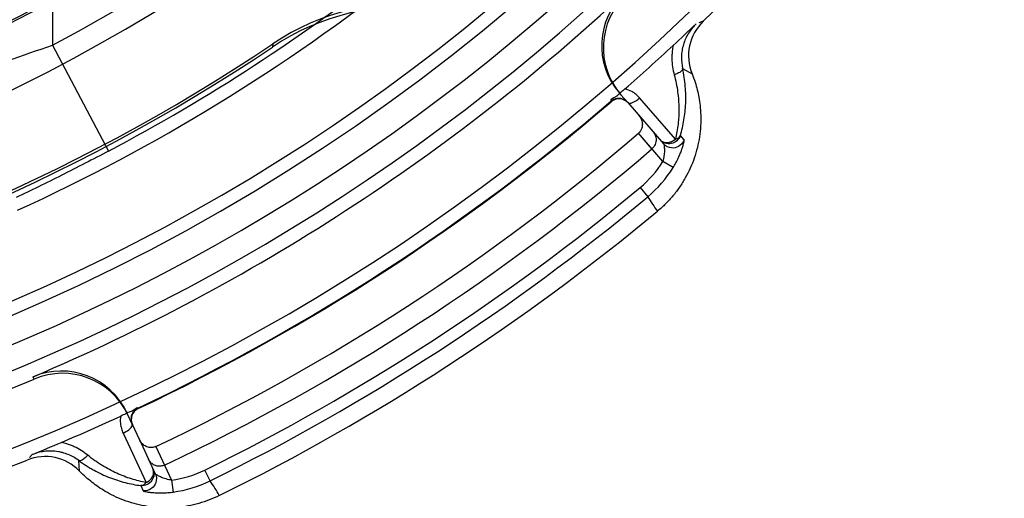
# Model space of a CAD drawing. Header units: millimetres. Extents: x 0 to 297, y 0 to 210.
# Tile 79 of 256: x 146.068 to 146.355, y 92.617 to 92.756. Entities that reach past the tile are written whole.
import ezdxf

# ---------------------------------------------------------------- set-up
doc = ezdxf.new("R2010")
doc.units = ezdxf.units.MM
doc.header["$LTSCALE"] = 16.335
doc.layers.get('0').update_dxf_attribs({"linetype": 'CONTINUOUS'})
doc.layers.add('01_GLOBAL', color=7, linetype='CONTINUOUS')
doc.layers.add('INTFCLR_144815', color=7, linetype='CONTINUOUS')

msp = doc.modelspace()

# ---------------------------------------------------------------- linework, layer by layer
at = {"color": 7, "linetype": 'Continuous'}
msp.add_circle((146.8548034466, 92.13446435), 2.66, dxfattribs=at)
at = {"color": 9, "linetype": 'Continuous'}
msp.add_arc((146.8548034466, 92.13446435), 2.6259090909, 92.9674534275, 177.0325465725, dxfattribs=at)
at = {"layer": '01_GLOBAL', "color": 7, "linetype": 'Continuous'}
msp.add_circle((146.8548034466, 92.13446435), 2.695, dxfattribs=at)
at = {"layer": 'INTFCLR_144815', "color": 9, "linetype": 'Continuous'}
for p, q in [((146.0777518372, 92.7750097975), (146.0777518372, 92.7487237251)), ((146.2673133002, 92.7556619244), (146.2660014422, 92.75517827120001)), ((146.0777518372, 92.7487237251), (146.0941023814, 92.717831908)), ((146.2613073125, 92.74187105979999), (146.2640529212, 92.7403525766)), ((146.2433583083, 92.7341981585), (146.2428770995, 92.734751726)), ((146.2404780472, 92.732206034), (146.2403585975, 92.7323450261)), ((146.2453081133, 92.7319551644), (146.2557845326, 92.7199034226)), ((146.252369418, 92.7184675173), (146.2484344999, 92.7229941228)), ((146.2555631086, 92.7148232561), (146.2484491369, 92.72300694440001)), ((146.2617498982, 92.7211262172), (146.2606430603, 92.72233043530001)), ((146.2585323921, 92.71299109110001), (146.2555631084, 92.7148232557)), ((146.2489318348, 92.7071789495), (146.2511637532, 92.704499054)), ((146.0724299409, 92.6513469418), (146.072142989, 92.6520215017)), ((146.0996946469, 92.6409018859), (146.0993846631, 92.6415666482)), ((146.1026076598, 92.6428885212), (146.1026860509, 92.6427228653)), ((146.1010106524, 92.63807970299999), (146.1009506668, 92.6382083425)), ((146.1030489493, 92.63370856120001), (146.1076993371, 92.62373577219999)), ((146.1078477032, 92.6316993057), (146.1124303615, 92.62187176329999)), ((146.1078653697, 92.6317074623), (146.1104001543, 92.6262715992)), ((146.0718631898, 92.629327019), (146.0710639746, 92.6284838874)), ((146.0856550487, 92.6244996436), (146.085384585, 92.6276255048)), ((146.1236513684, 92.621691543), (146.1221109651, 92.62482051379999)), ((146.1124303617, 92.62187176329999), (146.1128964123, 92.6184139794)), ((146.1035060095, 92.62028444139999), (146.1041559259, 92.618783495))]:
    msp.add_line(p, q, dxfattribs=at)
at = {"layer": 'INTFCLR_144815', "color": 6, "linetype": 'Continuous'}
for p, q in [((146.1419330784, 92.7490930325), (146.1418359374, 92.7481443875)), ((146.2433583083, 92.7341981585), (146.2453081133, 92.7319551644)), ((146.2592186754, 92.721311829), (146.2487833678, 92.7333031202)), ((146.2404087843, 92.73238733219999), (146.2403582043, 92.7323446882)), ((146.1026081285, 92.64288874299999), (146.1025485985, 92.6428598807)), ((146.1009506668, 92.6382083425), (146.0996946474, 92.64090188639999)), ((146.0983057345, 92.6355818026), (146.1050159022, 92.6211713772)), ((146.1030489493, 92.63370856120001), (146.1010106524, 92.63807970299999))]:
    msp.add_line(p, q, dxfattribs=at)
msp.add_circle((145.8396077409, 93.1986600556), 0.4466793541, dxfattribs=at)
for centre, radius, start, end in [((145.8396077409, 93.1986600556), 0.6157754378, 313.9937911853, 154.5150993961), ((145.8396077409, 93.1986600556), 0.5751005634, 282.2440355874, 71.2863570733), ((145.8396077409, 93.1986600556), 0.4627266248, 45.0000000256, 314.9999999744), ((145.8396077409, 93.1986600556), 0.4618985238, 44.999999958, 315.000000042), ((145.8396077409, 93.1986600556), 0.461229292, 44.99999997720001, 315.0000000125), ((145.8396077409, 93.1986600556), 0.4472794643, 47.86578076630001, 312.1342192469), ((145.8396077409, 93.1986600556), 0.5947754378, 205.4855585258, 293.0456409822), ((145.8396077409, 93.1986600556), 0.6157754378, 205.4849006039, 292.0062088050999), ((145.8396077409, 93.1986600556), 0.4977333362, 259.4836750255, 310.0313711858), ((145.8396077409, 93.1986600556), 0.5477895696, 294.5878227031, 308.4121772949), ((145.8396077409, 93.1986600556), 0.5940423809, 293.0433107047, 312.9566892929), ((146.2587260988, 92.7485296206), 0.0210004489, 132.957954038, 221.0011730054), ((146.2592075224, 92.7479760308), 0.0210006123, 132.9560125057, 221.0007423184), ((146.1808183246, 92.6900516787), 0.0699594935, 83.15280260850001, 123.8630934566), ((146.1809808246, 92.6910441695), 0.0699595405, 83.22338960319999, 123.9275501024), ((145.6754077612, 93.3759106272), 0.8564765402, 312.9100030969, 313.5263226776), ((146.2770395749, 92.74558853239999), 0.0140027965, 133.9956224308, 201.9582976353), ((145.8396077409, 93.1986600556), 0.5425, 259.2774523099, 303.8556636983), ((145.8396077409, 93.1986600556), 0.5417666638, 259.4503932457, 303.9200871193), ((145.8396077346, 93.1986600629), 0.6148591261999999, 311.1884558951, 312.9488442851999), ((146.2427596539, 92.7295518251), 0.0035000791, 40.99910626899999, 130.6745156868), ((145.8396077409, 93.1986600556), 0.6150417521, 295.3242082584, 310.6757917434), ((145.8396077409, 93.1986600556), 0.6272138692, 295.3197252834, 310.6802747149), ((145.8396077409, 93.1986600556), 0.6332117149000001, 295.3184492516, 310.6815507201), ((145.8396077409, 93.1986600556), 0.6481450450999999, 296.2550977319, 309.7449022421), ((146.0803514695, 92.63269157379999), 0.0210006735, 24.9993830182, 113.0415297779), ((146.0806615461, 92.6320270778), 0.0210004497, 24.9988321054, 113.0443770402), ((146.1041838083, 92.63955858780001), 0.0035009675, 115.3381867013, 204.9883974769), ((145.8396077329, 93.19866007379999), 0.6148591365, 293.0511557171, 294.8115440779), ((145.7370580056, 93.43839415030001), 0.8756053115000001, 292.4805702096, 293.0834254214), ((146.0755896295, 92.6147654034), 0.0140027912, 44.04172835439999, 112.0044295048)]:
    msp.add_arc(centre, radius, start, end, dxfattribs=at)
at = {"layer": 'INTFCLR_144815', "color": 9, "linetype": 'Continuous'}
for centre, radius, start, end in [((145.8396077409, 93.1986600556), 0.5712784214, 292.4997540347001, 54.0964566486), ((145.8396077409, 93.1986600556), 0.4540564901, 52.5411294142, 307.4588705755), ((145.8396102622, 93.1986612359), 0.5153523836, 292.4997540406, 54.09645665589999), ((145.8396077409, 93.1986600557), 0.5830188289, 203.8266800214, 313.0809380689), ((145.8396077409, 93.1986600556), 0.590019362, 203.8278898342, 312.5732768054), ((145.8396077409, 93.1986600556), 0.6110177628, 203.8266800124, 319.1799903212), ((145.8396077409, 93.1986600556), 0.4750435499, 258.4596803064, 309.0091107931), ((145.8396077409, 93.1986600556), 0.4936200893, 259.4138369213, 309.1798196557), ((145.8396077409, 93.1986600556), 0.4856448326, 293.9594928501, 308.3380929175), ((145.8396077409, 93.1986600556), 0.4971179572, 259.4138369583, 309.1798197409), ((145.839607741, 93.19866005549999), 0.5090729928, 297.8915524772, 308.1675063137), ((145.8396077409, 93.1986600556), 0.5440250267, 297.8915524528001, 308.2755230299), ((145.6182036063, 94.0514724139), 1.3814263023, 288.2772451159, 289.4304359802), ((145.8396077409, 93.1986600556), 0.6148584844, 295.3242563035, 310.6757436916), ((146.2288234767, 92.73132092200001), 0.0314194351, 309.7916286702, 328.3264794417), ((146.2288053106, 92.7313426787), 0.034935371, 309.7914037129, 328.3114869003), ((145.8396077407, 93.19866005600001), 0.6396091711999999, 296.2111854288, 309.7888145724), ((145.839607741, 93.19866005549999), 0.6430967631, 296.2111854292, 309.7888145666), ((146.2864529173, 92.72538814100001), 0.04100827, 210.6230078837, 217.7146727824), ((146.108234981, 92.65300984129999), 0.0314194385, 277.6735207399, 296.2083699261), ((146.1082225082, 92.6530352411), 0.0349353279, 277.6885026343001, 296.2085982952), ((146.0902355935, 92.5979625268), 0.0409838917, 28.2832155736, 35.3791040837)]:
    msp.add_arc(centre, radius, start, end, dxfattribs=at)
for points, knots in [([(146.2652525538, 92.7549155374), (146.2648342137, 92.7545143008), (146.2640303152, 92.75364106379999), (146.2629934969, 92.7521789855), (146.2621430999, 92.75057205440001), (146.2615114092, 92.74887415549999), (146.2611074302, 92.7471149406), (146.2608811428, 92.74476984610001), (146.2610513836, 92.74299919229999), (146.2613073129, 92.74187105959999)], [0, 0, 0, 0, 0.1221892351, 0.2494442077, 0.3768094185, 0.5043356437, 0.6302553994, 0.7561507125, 1, 1, 1, 1]), ([(146.258539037, 92.74860640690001), (146.2584329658, 92.7480873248), (146.2582901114, 92.74717574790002), (146.2581878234, 92.7458632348), (146.2581598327, 92.74352566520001), (146.258446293, 92.7415734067), (146.2588523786, 92.74007587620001)], [0, 0, 0, 0, 0.1847880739, 0.3212892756, 0.4588243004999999, 1, 1, 1, 1]), ([(146.2613073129, 92.74187105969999), (146.2613473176, 92.7416211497), (146.2608726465, 92.7409478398), (146.2599534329, 92.74047281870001), (146.2591938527, 92.7401800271), (146.2588523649, 92.740075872)], [0, 0, 0, 0, 0.2389403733, 0.6629436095, 1, 1, 1, 1]), ([(146.2606430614, 92.72233044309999), (146.261080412, 92.7238243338), (146.2616085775, 92.7261288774), (146.2620400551, 92.7292719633), (146.2622875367, 92.73254441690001), (146.2622034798, 92.73678125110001), (146.261688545, 92.74016650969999), (146.2613073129, 92.74187105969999)], [0, 0, 0, 0, 0.2364538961, 0.3580528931, 0.4817206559, 0.7346738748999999, 1, 1, 1, 1]), ([(146.2588523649, 92.740075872), (146.2592941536, 92.7384302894), (146.2599576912, 92.73517664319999), (146.260253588, 92.7310875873), (146.2601871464, 92.7279407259), (146.2599409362, 92.724942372), (146.2595582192, 92.72273961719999), (146.2592186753, 92.72131182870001)], [0, 0, 0, 0, 0.2697162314, 0.5239746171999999, 0.6472094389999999, 0.7676811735, 1, 1, 1, 1]), ([(146.2487832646, 92.73330323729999), (146.2484656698, 92.7336683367), (146.2477624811, 92.73435084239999), (146.2463588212, 92.7353148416), (146.2452166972, 92.73577507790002), (146.2445157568, 92.73594928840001)], [0, 0, 0, 0, 0.285235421, 0.5742644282, 1, 1, 1, 1]), ([(146.2453072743, 92.7319544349), (146.2448754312, 92.7324512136), (146.2438750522, 92.7330959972), (146.2420612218, 92.73326402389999), (146.2409437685, 92.7327970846), (146.2404253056, 92.7323683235)], [0, 0, 0, 0, 0.3683852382, 0.6234734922, 1, 1, 1, 1]), ([(146.2453072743, 92.7319544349), (146.245605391, 92.7316117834), (146.2472460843, 92.7320523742), (146.2481530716, 92.73275434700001), (146.2487832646, 92.73330323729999)], [0, 0, 0, 0, 0.3521078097, 1, 1, 1, 1]), ([(146.2606430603, 92.72233043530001), (146.2604472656, 92.72175836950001), (146.2597383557, 92.7206983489), (146.258035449, 92.71986634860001), (146.2561451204, 92.7199893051), (146.2550898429, 92.7207025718), (146.2546940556, 92.72115787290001)], [0, 0, 0, 0, 0.2502110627, 0.5004235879, 0.7503535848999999, 1, 1, 1, 1]), ([(146.2546940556, 92.72115787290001), (146.2549813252, 92.72082740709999), (146.2557881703, 92.7203176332), (146.2570949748, 92.7202580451), (146.2582760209, 92.72062529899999), (146.2589186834, 92.7210532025), (146.2592186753, 92.721311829)], [0, 0, 0, 0, 0.2637023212, 0.5421173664, 0.7614633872, 1, 1, 1, 1]), ([(146.2592186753, 92.72131182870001), (146.2593841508, 92.72135258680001), (146.2599468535, 92.72152760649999), (146.2604755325, 92.72194097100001), (146.2606430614, 92.72233044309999)], [0, 0, 0, 0, 0.2867132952, 1, 1, 1, 1]), ([(146.2557845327, 92.7199034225), (146.2558698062, 92.7198053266), (146.2559006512, 92.71937494), (146.2560087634, 92.7186534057), (146.256015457, 92.7170550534), (146.2558403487, 92.71574062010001), (146.2555631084, 92.7148232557)], [0, 0, 0, 0, 0.0759547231, 0.2319541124, 0.4399788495, 1, 1, 1, 1]), ([(146.2617499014, 92.7211262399), (146.2614797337, 92.7202965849), (146.2603694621, 92.71897687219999), (146.2578939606, 92.71846800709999), (146.2563556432, 92.7192464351), (146.2557845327, 92.7199034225)], [0, 0, 0, 0, 0.3621929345, 0.6386449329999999, 1, 1, 1, 1]), ([(146.2585323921, 92.71299109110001), (146.2588134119, 92.7134469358), (146.2593403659, 92.71436058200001), (146.2600330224, 92.7157351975), (146.2606113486, 92.7170557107), (146.2610742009, 92.7182730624), (146.2614408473, 92.7194333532), (146.2616970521, 92.7203357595), (146.2617575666, 92.72088457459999), (146.2617872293, 92.7210864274), (146.2617499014, 92.7211262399)], [0, 0, 0, 0, 0.1821993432, 0.3586427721, 0.5233508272, 0.6728260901, 0.8004325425, 0.9407524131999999, 0.9814316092, 1, 1, 1, 1]), ([(146.0941023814, 92.7178319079), (146.0918215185, 92.7166246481), (146.0872780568, 92.7142497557), (146.0804738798, 92.7107799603), (146.0737832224, 92.7074498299), (146.0693518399, 92.7052947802), (146.0671743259, 92.7042470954)], [0, 0, 0, 0, 0.2566762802, 0.5098994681, 0.7596568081, 1, 1, 1, 1]), ([(146.1025592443, 92.6428370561), (146.1020558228, 92.64258704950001), (146.1012389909, 92.64188970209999), (146.1004862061, 92.6402304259), (146.1006295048, 92.6388997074), (146.1009516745, 92.63820881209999)], [0, 0, 0, 0, 0.3147716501, 0.5730940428, 1, 1, 1, 1]), ([(146.0976241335, 92.64055679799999), (146.0974977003, 92.63984438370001), (146.0974542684, 92.63861299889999), (146.0977641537, 92.6369385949), (146.0981019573, 92.6360201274), (146.0983056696, 92.6355819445)], [0, 0, 0, 0, 0.4264869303, 0.7151701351, 1, 1, 1, 1]), ([(146.0983056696, 92.6355819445), (146.0988888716, 92.63585320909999), (146.0998183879, 92.63642203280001), (146.1007967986, 92.6372604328), (146.101050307, 92.6379970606), (146.1009516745, 92.63820881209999)], [0, 0, 0, 0, 0.4923443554, 0.8211920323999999, 1, 1, 1, 1]), ([(146.0880230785, 92.62913803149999), (146.0868199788, 92.63012057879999), (146.0851502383, 92.6311753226), (146.0830026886, 92.6321003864), (146.0817637, 92.6325401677), (146.0808742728, 92.63277986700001), (146.0803576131, 92.6328939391)], [0, 0, 0, 0, 0.5417866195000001, 0.6792404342, 0.8154545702, 1, 1, 1, 1]), ([(146.0853845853, 92.6276255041), (146.0844570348, 92.62831894), (146.0829083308, 92.6291947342), (146.0808535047, 92.6298810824), (146.0785079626, 92.63039059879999), (146.0754743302, 92.6304459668), (146.0729566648, 92.6297731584), (146.0718631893, 92.62932701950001)], [0, 0, 0, 0, 0.2444636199, 0.3703648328, 0.4562985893, 0.750706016, 1, 1, 1, 1]), ([(146.0880230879, 92.6291380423), (146.0877890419, 92.62886844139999), (146.0872126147, 92.62829361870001), (146.0864047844, 92.62764708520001), (146.0855966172, 92.62748730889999), (146.0853845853, 92.6276255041)], [0, 0, 0, 0, 0.3370563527, 0.7610594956, 1, 1, 1, 1]), ([(146.0853845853, 92.6276255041), (146.0861008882, 92.62709340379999), (146.0871980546, 92.62633706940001), (146.0887019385, 92.6254113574), (146.0909135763, 92.62415064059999), (146.0942784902, 92.6225785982), (146.0988743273, 92.62109784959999), (146.1019698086, 92.620491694), (146.1035060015, 92.6202844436)], [0, 0, 0, 0, 0.1355380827, 0.2021990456, 0.2682008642, 0.5221846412, 0.7645453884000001, 1, 1, 1, 1]), ([(146.1050159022, 92.6211713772), (146.1035792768, 92.6214393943), (146.1006790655, 92.6221722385), (146.0963798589, 92.6238230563), (146.093232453, 92.6255010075), (146.0911572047, 92.6268262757), (146.0897359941, 92.6277994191), (146.0886995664, 92.6285866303), (146.0880230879, 92.6291380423)], [0, 0, 0, 0, 0.2313269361, 0.4721275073, 0.7273891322, 0.7941896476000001, 0.8618536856, 1, 1, 1, 1]), ([(146.1069968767, 92.6252422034), (146.1072518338, 92.6246954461), (146.1074742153, 92.6234412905), (146.1068176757, 92.6216643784), (146.1053649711, 92.62044710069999), (146.1041082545, 92.62023062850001), (146.1035060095, 92.62028444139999)], [0, 0, 0, 0, 0.2496464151, 0.4995764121, 0.7497889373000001, 1, 1, 1, 1]), ([(146.1050159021, 92.6211713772), (146.1053663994, 92.6213310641), (146.1060640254, 92.6217772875), (146.1068393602, 92.6226885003), (146.1073016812, 92.62389895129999), (146.1072027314, 92.6248007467), (146.1069968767, 92.62524220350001)], [0, 0, 0, 0, 0.2320350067, 0.4919637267, 0.7065562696, 1, 1, 1, 1]), ([(146.1035060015, 92.6202844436), (146.103637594, 92.62028310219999), (146.1042376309, 92.62037032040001), (146.1047296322, 92.6208050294), (146.1050159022, 92.6211713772)], [0, 0, 0, 0, 0.2206078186, 1, 1, 1, 1]), ([(146.1076993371, 92.62373577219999), (146.1080672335, 92.62294681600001), (146.1081526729, 92.6212248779), (146.106680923, 92.6191703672), (146.1050237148, 92.6186928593), (146.1041558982, 92.61878350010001)], [0, 0, 0, 0, 0.3613547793, 0.6378065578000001, 1, 1, 1, 1]), ([(146.1124303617, 92.62187176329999), (146.1121572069, 92.6219062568), (146.1113395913, 92.6220441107), (146.1101893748, 92.6223989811), (146.108999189, 92.6228920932), (146.1082728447, 92.6233423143), (146.1077695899, 92.6235851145), (146.1076993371, 92.62373577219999)], [0, 0, 0, 0, 0.1606996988, 0.4828113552, 0.7029926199, 0.9029743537, 1, 1, 1, 1]), ([(146.1041558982, 92.61878350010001), (146.1041772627, 92.61873363), (146.1043728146, 92.61867780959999), (146.1049007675, 92.6185109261), (146.1058321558, 92.61837635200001), (146.1070449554, 92.6182396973), (146.108346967, 92.6181676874), (146.1097883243, 92.618159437), (146.1113223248, 92.61823339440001), (146.1123686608, 92.6183430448), (146.1128964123, 92.6184139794)], [0, 0, 0, 0, 0.0184590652, 0.05926561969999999, 0.1998900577, 0.3282851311, 0.4778337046, 0.6422588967, 0.8188251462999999, 1, 1, 1, 1])]:
    msp.add_open_spline(points, degree=3, knots=knots, dxfattribs=at)
at = {"layer": 'INTFCLR_144815', "color": 6, "linetype": 'Continuous'}
for points, knots in [([(146.2640529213, 92.7403525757), (146.2643807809, 92.73953887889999), (146.2649382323, 92.73798799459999), (146.2655847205, 92.7357030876), (146.2660734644, 92.7334394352), (146.2664370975, 92.73098527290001), (146.2666350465, 92.72818681), (146.2665906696, 92.7251310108), (146.2662618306, 92.7219621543), (146.2656471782, 92.7188279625), (146.2647453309, 92.7157725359), (146.2635711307, 92.71281318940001), (146.2621379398, 92.7099717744), (146.260455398, 92.7072762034), (146.2585339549, 92.704750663), (146.2563917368, 92.7024075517), (146.2548265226, 92.70097895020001), (146.2540126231, 92.7003021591)], [0, 0, 0, 0, 0.0596224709, 0.1118800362, 0.1612840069, 0.2169162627, 0.2803560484, 0.3517446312, 0.4243453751, 0.4965934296, 0.5685066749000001, 0.6405527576, 0.7126874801, 0.7845037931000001, 0.8562107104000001, 0.9280582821, 1, 1, 1, 1]), ([(146.2445157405, 92.7359492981), (146.244218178, 92.73568890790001), (146.2436301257, 92.73515964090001), (146.2426797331, 92.734393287), (146.2419015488, 92.7334402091), (146.2400060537, 92.732853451), (146.2404252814, 92.7323683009)], [0, 0, 0, 0, 0.218196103, 0.4425872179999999, 0.6461750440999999, 1, 1, 1, 1]), ([(146.2485654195, 92.7282080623), (146.2488894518, 92.7278353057), (146.2493849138, 92.72701238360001), (146.2496424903, 92.72570199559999), (146.2494577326, 92.7242797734), (146.2489049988, 92.7233987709), (146.2484491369, 92.72300694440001)], [0, 0, 0, 0, 0.2584827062, 0.4904405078, 0.685411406, 1, 1, 1, 1]), ([(146.252719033, 92.7234298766), (146.2529725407, 92.7231382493), (146.2534070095, 92.7224320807), (146.2536741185, 92.7211368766), (146.2534015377, 92.71967734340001), (146.2527762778, 92.7188172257), (146.2523694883, 92.7184675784)], [0, 0, 0, 0, 0.2110741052, 0.4435196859, 0.7069916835, 1, 1, 1, 1]), ([(146.1025592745, 92.6428370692), (146.1023988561, 92.6431788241), (146.1013967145, 92.6420853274), (146.1003611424, 92.6418917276), (146.0990179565, 92.6411775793), (146.0981084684, 92.6407806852), (146.0976241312, 92.6405567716)], [0, 0, 0, 0, 0.2083323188, 0.4408040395, 0.7055499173, 1, 1, 1, 1]), ([(146.1078477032, 92.6316993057), (146.1074782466, 92.6315245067), (146.1066013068, 92.6313112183), (146.1053210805, 92.63152054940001), (146.1039952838, 92.6322664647), (146.1033237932, 92.6331191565), (146.1030489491, 92.6337085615)], [0, 0, 0, 0, 0.2138153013, 0.4586049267, 0.6597878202, 1, 1, 1, 1]), ([(146.1104000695, 92.62627155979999), (146.1100700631, 92.6261154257), (146.1093532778, 92.62590521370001), (146.1082350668, 92.6259428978), (146.107180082, 92.6263267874), (146.106296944, 92.6270167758), (146.1058794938, 92.6276384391), (146.1057246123, 92.6279705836)], [0, 0, 0, 0, 0.1988946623, 0.3990593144, 0.5998090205, 0.8003411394, 1, 1, 1, 1]), ([(146.1263266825, 92.6173819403), (146.1253746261, 92.61691233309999), (146.123426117, 92.6160608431), (146.1204000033, 92.615053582), (146.1172931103, 92.6143242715), (146.1141324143, 92.6138866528), (146.1109464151, 92.6137383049), (146.1077589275, 92.6138752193), (146.1045961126, 92.61430165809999), (146.1014896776, 92.615020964), (146.0984771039, 92.6160101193), (146.0956854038, 92.6172088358), (146.0932222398, 92.6185239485), (146.0911404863, 92.6198479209), (146.0892799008, 92.6212090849), (146.0874577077, 92.62272672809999), (146.0862666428, 92.62386751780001), (146.0856550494, 92.6244996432)], [0, 0, 0, 0, 0.0721489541, 0.144282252, 0.2164825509, 0.288735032, 0.3608365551, 0.432959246, 0.5052791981, 0.5774260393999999, 0.6493652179, 0.7205002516, 0.7836384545, 0.8389319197, 0.8880374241, 0.9402214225, 1, 1, 1, 1])]:
    msp.add_open_spline(points, degree=3, knots=knots, dxfattribs=at)

doc.saveas('drawing.dxf')
